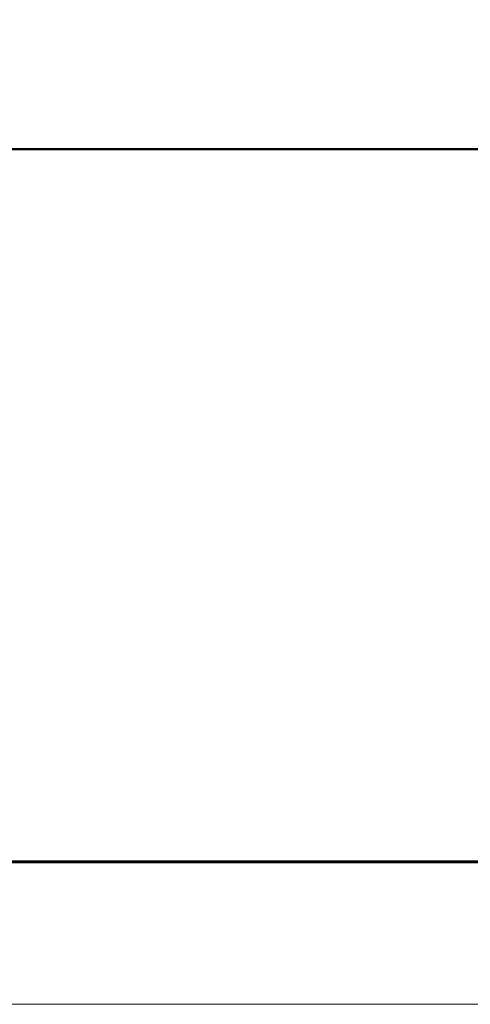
# Model space of a CAD drawing. Header units: millimetres. Extents: x 523431 to 527346, y -48565 to -47721.
# Tile 34 of 217: x 524208 to 524224, y -48565 to -48530. Entities that reach past the tile are written whole.
import ezdxf
from ezdxf.enums import TextEntityAlignment as Align

# ---------------------------------------------------------------- set-up
doc = ezdxf.new("R2010")
doc.units = ezdxf.units.MM
for name, color, linetype, lineweight in [('LIN_Основная сплошная', 50, 'Continuous', 50), ('ВК-линия контур', 132, 'Continuous', 15), ('ВК-линия толстая', 30, 'Continuous', 60), ('ВК-Текст', 1, 'Continuous', 30)]:
    doc.layers.add(name, color=color, linetype=linetype, lineweight=lineweight)
doc.styles.get("Standard").update_dxf_attribs({"font": 'arial.ttf'})

# ---------------------------------------------------------------- blocks, each defined once
blk = doc.blocks.new('*U12')
at = {"layer": 'ВК-линия контур', "color": 0}
blk.add_line((0, 0), (-210, 0), dxfattribs=at)
at = {"layer": 'ВК-линия толстая', "color": 0}
blk.add_lwpolyline([(-190, 5), (-190, 292), (-5, 292), (-5, 5)], close=True, dxfattribs=at)
at = {"layer": 'ВК-Текст', "color": 0}
blk.add_attdef('ЛИСТ_АЛ', text='', height=2.5, dxfattribs=at).set_placement((-10, 288.5), align=Align.MIDDLE_CENTER)
at = {"layer": 'ВК-Текст', "color": 0, "ltscale": 0.5}
blk.add_attdef('ВЕРХНИЙ_ШИФР', text='', height=0.000005, rotation=180, dxfattribs=at).set_placement((-190, 278), align=Align.MIDDLE_CENTER)
at = {"layer": 'ВК-Текст', "color": 0, "flags": 12}
blk.add_attdef('ФОРМАТ_ЛИСТА', (-42, 1.558), '', height=2.5, dxfattribs=at)

msp = doc.modelspace()

# ---------------------------------------------------------------- linework, layer by layer
at = {"layer": 'LIN_Основная сплошная', "color": 7}
msp.add_line((524207.29, -48534.746), (524327.29, -48534.746), dxfattribs=at)

# ---------------------------------------------------------------- block references
msp.add_blockref('*U12', (524332.29, -48564.746))

doc.saveas('drawing.dxf')
